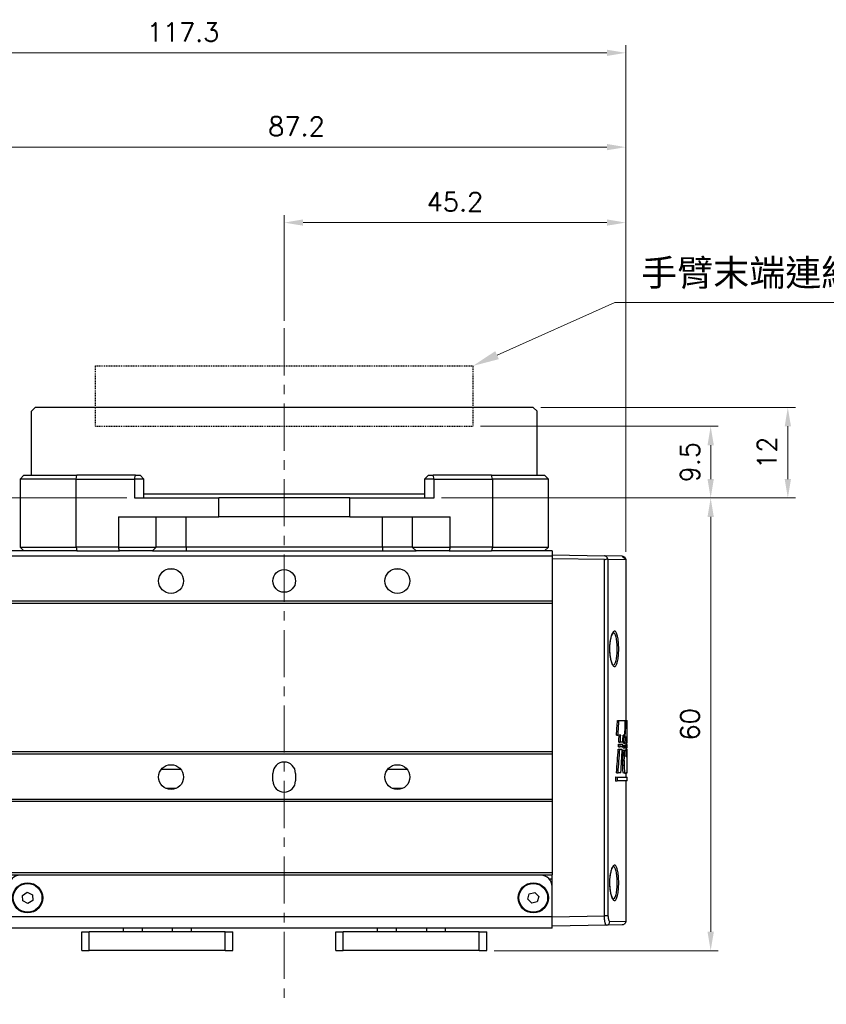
# Model space of a CAD drawing. Header units: inches. Extents: x 0 to 5655, y -2263 to 1330.
# Tile 54 of 231: x 4188 to 4294, y -2093 to -1963. Entities that reach past the tile are written whole.
import ezdxf

# ---------------------------------------------------------------- set-up
doc = ezdxf.new("R2010")
doc.units = ezdxf.units.IN
doc.header["$MEASUREMENT"] = 0
doc.linetypes.add('CENTER', pattern=[2, 1.25, -0.25, 0.25, -0.25])
doc.linetypes.add('HIDDEN', pattern=[0.375, 0.25, -0.125])
for name, color, linetype, lineweight in [('AM_5', 3, 'Continuous', 15), ('AM_7', 4, 'CENTER', 15), ('可見 (ISO)', 7, 'Continuous', 25), ('窄部可見 (ISO)', 7, 'Continuous', 25)]:
    doc.layers.add(name, color=color, linetype=linetype, lineweight=lineweight)
doc.styles.get("Standard").update_dxf_attribs({"font": 'arial.ttf'})
doc.styles.add('尺寸標註', font='romans.shx', dxfattribs={"bigfont": 'CHINESET.SHX'})
doc.dimstyles.new('CNS1$0', dxfattribs={"dimtxt": 2.5, "dimasz": 2.5, "dimexe": 1, "dimexo": 1, "dimgap": 1.5, "dimtad": 1, "dimtoh": 1, "dimdec": 1, "dimdsep": 46, "dimtxsty": '尺寸標註', "dimcen": 0, "dimclrd": 2, "dimclre": 2, "dimclrt": 1, "dimadec": 0, "dimazin": 2, "dimtp": 0.1, "dimtm": 0.1, "dimtfac": 0.71, "dimtdec": 1, "dimtmove": 0, "dimatfit": 0, "dimfxl": 0, "dimlwd": 13, "dimlwe": 13, "dimarcsym": 0})

# ---------------------------------------------------------------- blocks, each defined once
blk = doc.blocks.new('*D733')
at = {"layer": 'AM_5', "color": 2, "lineweight": 13}
for p, q in [((4222.62, -2002.75), (4222.62, -1988.75)), ((4267.87, -2033.39), (4267.87, -1988.75)), ((4225.12, -1989.75), (4265.37, -1989.75))]:
    blk.add_line(p, q, dxfattribs=at)
at = {"layer": 'AM_5', "color": 2}
for points in [[(4225.12, -1989.33), (4225.12, -1990.16), (4222.62, -1989.75)], [(4265.37, -1989.33), (4265.37, -1990.16), (4267.87, -1989.75)]]:
    blk.add_solid(points, dxfattribs=at)
at = {"layer": 'Defpoints', "color": 0}
for p in [(4267.87, -1989.75), (4222.62, -2003.75), (4267.87, -2034.39)]:
    blk.add_point(p, dxfattribs=at)
at = {"layer": 'AM_5', "color": 1, "insert": (4245.24, -1987), "char_height": 2.5, "attachment_point": 5, "style": '尺寸標註'}
blk.add_mtext('45.2', dxfattribs=at)
blk = doc.blocks.new('*D734')
at = {"layer": 'AM_5', "color": 2, "lineweight": 13}
for p, q in [((4180.62, -2033.21), (4180.62, -1978.75)), ((4267.87, -2033.39), (4267.87, -1978.75)), ((4183.12, -1979.75), (4265.37, -1979.75))]:
    blk.add_line(p, q, dxfattribs=at)
at = {"layer": 'AM_5', "color": 2}
for points in [[(4183.12, -1979.33), (4183.12, -1980.16), (4180.62, -1979.75)], [(4265.37, -1979.33), (4265.37, -1980.16), (4267.87, -1979.75)]]:
    blk.add_solid(points, dxfattribs=at)
at = {"layer": 'Defpoints', "color": 0}
for p in [(4267.87, -1979.75), (4180.62, -2034.21), (4267.87, -2034.39)]:
    blk.add_point(p, dxfattribs=at)
at = {"layer": 'AM_5', "color": 1, "insert": (4224.24, -1977), "char_height": 2.5, "attachment_point": 5, "style": '尺寸標註'}
blk.add_mtext('87.2', dxfattribs=at)
blk = doc.blocks.new('*D735')
at = {"layer": 'AM_5', "color": 2, "lineweight": 13}
for p, q in [((4150.55, -2036.1), (4150.55, -1966.25)), ((4267.87, -2033.39), (4267.87, -1966.25)), ((4265.37, -1967.25), (4153.05, -1967.25))]:
    blk.add_line(p, q, dxfattribs=at)
at = {"layer": 'AM_5', "color": 2}
for points in [[(4153.05, -1966.83), (4153.05, -1967.66), (4150.55, -1967.25)], [(4265.37, -1966.83), (4265.37, -1967.66), (4267.87, -1967.25)]]:
    blk.add_solid(points, dxfattribs=at)
at = {"layer": 'Defpoints', "color": 0}
for p in [(4150.55, -1967.25), (4267.87, -2034.39), (4150.55, -2037.1)]:
    blk.add_point(p, dxfattribs=at)
at = {"layer": 'AM_5', "color": 1, "insert": (4209.21, -1964.5), "char_height": 2.5, "attachment_point": 5, "style": '尺寸標註'}
blk.add_mtext('117.3', dxfattribs=at)
blk = doc.blocks.new('*D727')
at = {"layer": 'AM_5', "color": 2, "lineweight": 13}
for p, q in [((4243.47, -2026.25), (4280.12, -2026.25)), ((4279.12, -2083.75), (4279.12, -2028.75)), ((4250.45, -2086.25), (4280.12, -2086.25))]:
    blk.add_line(p, q, dxfattribs=at)
at = {"layer": 'AM_5', "color": 2}
for points in [[(4278.7, -2028.75), (4279.54, -2028.75), (4279.12, -2026.25)], [(4278.7, -2083.75), (4279.54, -2083.75), (4279.12, -2086.25)]]:
    blk.add_solid(points, dxfattribs=at)
at = {"layer": 'Defpoints', "color": 0}
for p in [(4242.47, -2026.25), (4279.12, -2026.25), (4249.45, -2086.25)]:
    blk.add_point(p, dxfattribs=at)
at = {"layer": 'AM_5', "color": 1, "insert": (4276.37, -2056.25), "char_height": 2.5, "attachment_point": 5, "rotation": 90, "style": '尺寸標註'}
blk.add_mtext('60', dxfattribs=at)
blk = doc.blocks.new('*D728')
at = {"layer": 'AM_5', "color": 2, "lineweight": 13}
for p, q in [((4201.77, -2026.25), (4137.45, -2026.25)), ((4138.45, -2028.75), (4138.45, -2042.3)), ((4144.44, -2044.8), (4137.45, -2044.8))]:
    blk.add_line(p, q, dxfattribs=at)
at = {"layer": 'AM_5', "color": 2}
for points in [[(4138.04, -2028.75), (4138.87, -2028.75), (4138.45, -2026.25)], [(4138.04, -2042.3), (4138.87, -2042.3), (4138.45, -2044.8)]]:
    blk.add_solid(points, dxfattribs=at)
at = {"layer": 'Defpoints', "color": 0}
for p in [(4202.77, -2026.25), (4138.45, -2044.8), (4145.44, -2044.8)]:
    blk.add_point(p, dxfattribs=at)
at = {"layer": 'AM_5', "color": 1, "insert": (4135.7, -2035.52), "char_height": 2.5, "attachment_point": 5, "rotation": 90, "style": '尺寸標註'}
blk.add_mtext('18.6', dxfattribs=at)
blk = doc.blocks.new('*D736')
at = {"layer": 'AM_5', "color": 2, "lineweight": 13}
for p, q in [((4248.62, -2016.75), (4280.12, -2016.75)), ((4279.12, -2023.75), (4279.12, -2019.25)), ((4243.47, -2026.25), (4280.12, -2026.25))]:
    blk.add_line(p, q, dxfattribs=at)
at = {"layer": 'AM_5', "color": 2}
for points in [[(4278.7, -2019.25), (4279.54, -2019.25), (4279.12, -2016.75)], [(4278.7, -2023.75), (4279.54, -2023.75), (4279.12, -2026.25)]]:
    blk.add_solid(points, dxfattribs=at)
at = {"layer": 'Defpoints', "color": 0}
for p in [(4247.62, -2016.75), (4279.12, -2016.75), (4242.47, -2026.25)]:
    blk.add_point(p, dxfattribs=at)
at = {"layer": 'AM_5', "color": 1, "insert": (4276.37, -2021.5), "char_height": 2.5, "attachment_point": 5, "rotation": 90, "style": '尺寸標註'}
blk.add_mtext('9.5', dxfattribs=at)
blk = doc.blocks.new('*D737')
at = {"layer": 'AM_5', "color": 2, "lineweight": 13}
for p, q in [((4256.62, -2014.25), (4290.34, -2014.25)), ((4289.34, -2023.75), (4289.34, -2016.75)), ((4243.47, -2026.25), (4290.34, -2026.25))]:
    blk.add_line(p, q, dxfattribs=at)
at = {"layer": 'AM_5', "color": 2}
for points in [[(4288.93, -2016.75), (4289.76, -2016.75), (4289.34, -2014.25)], [(4288.93, -2023.75), (4289.76, -2023.75), (4289.34, -2026.25)]]:
    blk.add_solid(points, dxfattribs=at)
at = {"layer": 'Defpoints', "color": 0}
for p in [(4255.62, -2014.25), (4289.34, -2014.25), (4242.47, -2026.25)]:
    blk.add_point(p, dxfattribs=at)
at = {"layer": 'AM_5', "color": 1, "insert": (4286.59, -2020.25), "char_height": 2.5, "attachment_point": 5, "rotation": 90, "style": '尺寸標註'}
blk.add_mtext('12', dxfattribs=at)
blk = doc.blocks.new('*S647')
at = {"layer": 'AM_5', "color": 7}
for p, q in [((10219.88, -1857.09), (10204.29, -1864.07)), ((10259.51, -1857.09), (10219.88, -1857.09))]:
    blk.add_line(p, q, dxfattribs=at)
at = {"layer": 'AM_5', "color": 7, "linetype": 'Continuous'}
blk.add_trace([(10204.05, -1863.54), (10204.53, -1864.6), (10201.09, -1865.5)], dxfattribs=at)
at = {"layer": 'AM_5', "color": 2, "insert": (10223.38, -1855.34), "char_height": 3.5, "attachment_point": 7}
blk.add_mtext('{\\fPMingLiU|b0|i0|c136|p18;手臂末端連結處}', dxfattribs=at)

msp = doc.modelspace()

# ---------------------------------------------------------------- linework, layer by layer
at = {"color": 7, "linetype": 'HIDDEN', "ltscale": 0.5}
for p, q in [((4197.621, -2016.746), (4197.621, -2008.746)), ((4197.621, -2008.746), (4247.621, -2008.746)), ((4247.621, -2008.746), (4247.621, -2016.746)), ((4197.621, -2016.746), (4247.621, -2016.746))]:
    msp.add_line(p, q, dxfattribs=at)
at = {"layer": 'AM_7', "ltscale": 5}
msp.add_line((4222.621, -2003.746), (4222.621, -2093.356), dxfattribs=at)
at = {"layer": '可見 (ISO)'}
for p, q in [((4189.621, -2014.246), (4189.121, -2014.746)), ((4189.121, -2023.246), (4189.121, -2014.746)), ((4255.621, -2014.246), (4189.621, -2014.246)), ((4255.621, -2014.246), (4256.121, -2014.746)), ((4256.121, -2023.246), (4256.121, -2014.746)), ((4187.621, -2023.746), (4188.121, -2023.246)), ((4195.033, -2023.746), (4187.621, -2023.746)), ((4187.621, -2023.746), (4187.621, -2032.746)), ((4188.121, -2023.246), (4195.162, -2023.246)), ((4195.033, -2023.746), (4202.769, -2023.746)), ((4202.899, -2023.246), (4195.162, -2023.246)), ((4204.028, -2023.746), (4202.769, -2023.746)), ((4202.899, -2023.246), (4203.528, -2023.246)), ((4203.528, -2023.246), (4204.028, -2023.746)), ((4204.028, -2026.246), (4204.028, -2023.746)), ((4241.714, -2023.246), (4241.214, -2023.746)), ((4242.473, -2023.746), (4241.214, -2023.746)), ((4241.214, -2023.746), (4241.214, -2026.246)), ((4241.714, -2023.246), (4242.344, -2023.246)), ((4250.08, -2023.246), (4242.344, -2023.246)), ((4242.473, -2023.746), (4250.209, -2023.746)), ((4250.08, -2023.246), (4257.121, -2023.246)), ((4257.621, -2023.746), (4250.209, -2023.746)), ((4257.621, -2023.746), (4257.121, -2023.246)), ((4257.621, -2032.746), (4257.621, -2023.746)), ((4202.769, -2026.246), (4213.951, -2026.246)), ((4241.214, -2025.746), (4204.028, -2025.746)), ((4231.292, -2026.246), (4213.951, -2026.246)), ((4231.292, -2026.246), (4242.473, -2026.246)), ((4200.657, -2028.746), (4213.951, -2028.746)), ((4231.292, -2028.746), (4213.951, -2028.746)), ((4231.292, -2028.746), (4244.585, -2028.746)), ((4187.621, -2032.746), (4195.033, -2032.746)), ((4187.621, -2032.746), (4188.121, -2033.246)), ((4200.657, -2032.746), (4195.033, -2032.746)), ((4200.657, -2032.746), (4205.657, -2032.746)), ((4209.621, -2032.746), (4205.657, -2032.746)), ((4235.621, -2032.746), (4209.621, -2032.746)), ((4239.585, -2032.746), (4235.621, -2032.746)), ((4239.585, -2032.746), (4244.585, -2032.746)), ((4250.209, -2032.746), (4244.585, -2032.746)), ((4250.209, -2032.746), (4257.621, -2032.746)), ((4257.621, -2032.746), (4257.121, -2033.246)), ((4188.121, -2033.246), (4186.121, -2033.246)), ((4258.121, -2033.943), (4186.121, -2033.943)), ((4195.162, -2033.246), (4188.121, -2033.246)), ((4195.162, -2033.246), (4200.787, -2033.246)), ((4205.161, -2033.246), (4200.787, -2033.246)), ((4205.161, -2033.246), (4209.621, -2033.246)), ((4209.621, -2033.246), (4235.621, -2033.246)), ((4235.621, -2033.246), (4240.081, -2033.246)), ((4244.456, -2033.246), (4240.081, -2033.246)), ((4244.456, -2033.246), (4250.08, -2033.246)), ((4257.121, -2033.246), (4250.08, -2033.246)), ((4258.121, -2033.246), (4257.121, -2033.246)), ((4258.121, -2033.246), (4258.121, -2033.943)), ((4258.121, -2033.796), (4265.051, -2033.917)), ((4258.121, -2033.943), (4258.121, -2039.943)), ((4265.051, -2034.417), (4258.121, -2034.296)), ((4267.38, -2033.958), (4265.051, -2033.917)), ((4267.871, -2034.458), (4267.871, -2055.74)), ((4258.121, -2039.943), (4186.121, -2039.943)), ((4258.121, -2040.243), (4186.121, -2040.243)), ((4258.121, -2039.943), (4258.121, -2040.243)), ((4258.121, -2040.243), (4258.121, -2059.896)), ((4266.777, -2055.72), (4266.983, -2055.724)), ((4266.983, -2055.724), (4267.819, -2055.739)), ((4267.819, -2055.739), (4267.953, -2055.741)), ((4267.953, -2055.741), (4268.069, -2055.743)), ((4268.071, -2058.576), (4268.071, -2055.871)), ((4266.63, -2057.682), (4266.837, -2057.678)), ((4267.205, -2057.672), (4266.837, -2057.678)), ((4267.75, -2057.662), (4267.517, -2057.666)), ((4267.78, -2056.847), (4267.834, -2056.847)), ((4268.041, -2057.877), (4267.967, -2057.878)), ((4266.894, -2059.242), (4267.099, -2059.238)), ((4266.918, -2058.88), (4267.123, -2058.883)), ((4266.939, -2058.613), (4267.144, -2058.609)), ((4267.432, -2059.232), (4267.099, -2059.238)), ((4267.123, -2058.883), (4267.45, -2058.889)), ((4267.469, -2058.604), (4267.144, -2058.609)), ((4267.559, -2059.022), (4267.76, -2059.026)), ((4267.567, -2058.733), (4267.769, -2058.73)), ((4267.76, -2059.026), (4267.941, -2059.029)), ((4267.948, -2058.727), (4267.769, -2058.73)), ((4267.871, -2058.728), (4267.871, -2059.028)), ((4267.871, -2058.896), (4268.058, -2058.9)), ((4267.941, -2059.029), (4268.027, -2059.031)), ((4267.948, -2058.727), (4268.03, -2058.725)), ((4268.027, -2059.031), (4268.071, -2059.031)), ((4268.071, -2058.725), (4268.03, -2058.725)), ((4258.121, -2059.896), (4186.121, -2059.896)), ((4258.121, -2060.196), (4186.121, -2060.196)), ((4258.121, -2059.896), (4258.121, -2060.196)), ((4258.121, -2060.196), (4258.121, -2066.196)), ((4266.87, -2059.528), (4267.075, -2059.532)), ((4267.075, -2059.532), (4267.413, -2059.538)), ((4267.533, -2059.671), (4267.735, -2059.675)), ((4267.545, -2059.362), (4267.747, -2059.358)), ((4267.735, -2059.675), (4267.925, -2059.678)), ((4267.933, -2059.355), (4267.747, -2059.358)), ((4267.871, -2059.356), (4267.871, -2059.677)), ((4267.871, -2059.546), (4268.054, -2059.549)), ((4267.902, -2060.518), (4268.002, -2060.52)), ((4267.925, -2059.678), (4268.016, -2059.68)), ((4267.933, -2059.355), (4268.022, -2059.353)), ((4268.016, -2059.68), (4268.07, -2059.681)), ((4268.071, -2059.352), (4268.022, -2059.353)), ((4267.468, -2061.662), (4267.67, -2061.663)), ((4267.478, -2061.03), (4267.68, -2061.031)), ((4221.121, -2063.746), (4221.121, -2062.746)), ((4224.121, -2062.746), (4224.121, -2063.746)), ((4266.641, -2062.687), (4266.848, -2062.683)), ((4267.229, -2062.676), (4266.848, -2062.683)), ((4267.785, -2062.718), (4267.583, -2062.721)), ((4268.016, -2062.714), (4267.785, -2062.718)), ((4267.871, -2062.716), (4267.871, -2063.252)), ((4268.025, -2062.663), (4268.07, -2062.662)), ((4266.534, -2063.229), (4266.741, -2063.233)), ((4266.534, -2063.76), (4266.534, -2063.229)), ((4266.534, -2063.76), (4266.741, -2063.757)), ((4266.741, -2063.233), (4266.741, -2063.757)), ((4266.741, -2063.233), (4268.071, -2063.256)), ((4268.071, -2063.734), (4266.741, -2063.757)), ((4267.871, -2063.737), (4267.871, -2082.335)), ((4268.071, -2063.734), (4268.071, -2063.256)), ((4258.121, -2066.196), (4186.121, -2066.196)), ((4258.121, -2066.496), (4186.121, -2066.496)), ((4258.121, -2066.196), (4258.121, -2066.496)), ((4258.121, -2066.496), (4258.121, -2075.946)), ((4258.121, -2075.946), (4186.121, -2075.946)), ((4187.621, -2076.246), (4186.121, -2076.246)), ((4256.621, -2076.246), (4187.621, -2076.246)), ((4258.121, -2076.246), (4256.621, -2076.246)), ((4258.121, -2075.946), (4258.121, -2076.196)), ((4258.121, -2077.746), (4258.121, -2076.196)), ((4257.739, -2076.746), (4258.121, -2076.746)), ((4187.948, -2078.914), (4188.573, -2078.497)), ((4188.573, -2078.497), (4189.246, -2078.83)), ((4189.246, -2078.83), (4189.294, -2079.579)), ((4254.895, -2079.435), (4255.094, -2078.712)), ((4255.094, -2078.712), (4255.821, -2078.523)), ((4255.821, -2078.523), (4256.348, -2079.057)), ((4258.121, -2081.746), (4258.121, -2077.746)), ((4187.997, -2079.663), (4187.948, -2078.914)), ((4188.67, -2079.995), (4187.997, -2079.663)), ((4189.294, -2079.579), (4188.67, -2079.995)), ((4255.422, -2079.97), (4254.895, -2079.435)), ((4256.148, -2079.781), (4255.422, -2079.97)), ((4256.348, -2079.057), (4256.148, -2079.781)), ((4258.121, -2083.246), (4258.121, -2081.746)), ((4258.121, -2083.246), (4186.121, -2083.246)), ((4195.792, -2083.746), (4196.792, -2083.746)), ((4195.792, -2086.246), (4195.792, -2083.746)), ((4214.792, -2083.746), (4196.792, -2083.746)), ((4201.292, -2083.246), (4201.292, -2083.746)), ((4210.292, -2083.246), (4210.292, -2083.746)), ((4214.792, -2083.746), (4215.792, -2083.746)), ((4215.792, -2086.246), (4215.792, -2083.746)), ((4229.45, -2083.746), (4230.45, -2083.746)), ((4229.45, -2086.246), (4229.45, -2083.746)), ((4248.45, -2083.746), (4230.45, -2083.746)), ((4234.95, -2083.246), (4234.95, -2083.746)), ((4243.95, -2083.246), (4243.95, -2083.746)), ((4248.45, -2083.746), (4249.45, -2083.746)), ((4249.45, -2086.246), (4249.45, -2083.746)), ((4265.296, -2082.871), (4258.121, -2082.996)), ((4267.38, -2082.835), (4265.296, -2082.871)), ((4195.792, -2086.246), (4196.792, -2086.246)), ((4214.792, -2086.246), (4196.792, -2086.246)), ((4214.792, -2086.246), (4215.792, -2086.246)), ((4229.45, -2086.246), (4230.45, -2086.246)), ((4248.45, -2086.246), (4230.45, -2086.246)), ((4248.45, -2086.246), (4249.45, -2086.246))]:
    msp.add_line(p, q, dxfattribs=at)
for centre, radius in [((4207.621, -2037.246), 1.65), ((4222.621, -2037.246), 1.5), ((4237.621, -2037.246), 1.65), ((4207.621, -2063.246), 1.65), ((4237.621, -2063.246), 1.65), ((4188.621, -2079.246), 2), ((4188.621, -2079.246), 1.9), ((4255.621, -2079.246), 2), ((4255.621, -2079.246), 1.9)]:
    msp.add_circle(centre, radius, dxfattribs=at)
for centre, start, end in [((4222.621, -2062.746), 0, 180), ((4222.621, -2063.746), 180, 0), ((4187.621, -2077.746), 90, 180), ((4256.621, -2077.746), 0, 90)]:
    msp.add_arc(centre, 1.5, start, end, dxfattribs=at)
for centre, major_axis, ratio, start_param, end_param in [((4265.043, -2033.917), (-0.358, 0.361), 0.9656926, 2.3605575, 3.2375745), ((3824.92, -2024.345), (442.267, -25.021), 0.9510687, 6.2634028, 6.2680707), ((3822.859, -2024.329), (444.525, -25.149), 0.9510687, 6.2637772, 6.2684042), ((3790.963, -2043.615), (476.418, 26.953), 0.9510687, 6.1928181, 6.1970573), ((3810.435, -2028.791), (456.738, -26.032), 0.9518055, 6.2744642, 6.2766229), ((3808.366, -2028.779), (459.004, -26.161), 0.9518055, 6.2747846, 6.2769326), ((3791.062, -2038.492), (476.301, 27.147), 0.9518055, 6.1790756, 6.1811424), ((3790.626, -2040.023), (476.542, -27.161), 0.9518055, 0.0186207, 0.020975), ((3788.646, -2040.02), (478.719, -27.285), 0.9518055, 0.0188107, 0.0229392), ((3779.864, -2050.914), (487.491, 27.785), 0.9518055, 6.2065655, 6.2083915), ((3780.289, -2050.085), (487.066, -27.761), 0.9518055, 0.0412046, 0.0430319), ((4222.122, -2027.731), (-0.938, 140.961), 0.3244854, 4.484781, 4.4874136), ((4222.117, -2027.728), (-0.943, 141.584), 0.3245, 4.4857916, 4.4883602), ((4222.123, -2038.262), (0.943, 141.576), 0.3244831, 4.5658816, 4.5683318), ((4222.118, -2040.002), (-0.939, 140.967), 0.3244987, 4.5724618, 4.574891), ((4222.121, -2040.004), (-0.942, 141.578), 0.3244881, 4.573096, 4.5754644), ((4222.113, -2050.965), (0.942, 141.591), 0.3245164, 4.6552613, 4.6575663), ((4222.12, -2050.211), (-0.942, 141.579), 0.3244903, 4.6456139, 4.6478982), ((4222.122, -2057.439), (-0.855, -223.216), 0.2058141, 1.5644519, 1.5650404), ((3778.368, -2061.194), (488.984, 27.87), 0.9518055, 6.2286717, 6.2289895), ((4222.124, -2061.174), (0.942, 141.574), 0.3244783, 4.7274186, 4.7296872), ((4222.121, -2027.392), (0.935, -142.232), 0.3215892, 1.3179116, 1.3407685), ((4222.121, -2027.392), (0.94, -142.854), 0.3215892, 1.3190524, 1.3417522), ((3795.359, -2038.572), (472.004, 26.902), 0.9518055, 6.1697903, 6.1767727), ((3793.746, -2040.215), (473.425, -26.983), 0.9518055, 0.0136838, 0.0166971), ((3791.757, -2040.212), (475.611, -27.108), 0.9518055, 0.0138869, 0.0168805), ((3788.691, -2051.001), (478.688, 27.062), 0.9509983, 6.2029368, 6.2047793), ((3789.21, -2050.179), (478.17, -27.033), 0.9509983, 0.0366747, 0.0385195), ((3778.088, -2060.871), (489.264, -27.886), 0.9518055, 0.0623615, 0.0626432), ((3778.085, -2061.107), (489.267, 27.886), 0.9518055, 6.2221779, 6.2264321), ((3778.088, -2060.871), (489.264, -27.886), 0.9518055, 0.055971, 0.0595571)]:
    msp.add_ellipse(centre, major_axis=major_axis, ratio=ratio, start_param=start_param, end_param=end_param, dxfattribs=at)
for points, knots in [([(4265.432, -2034.244), (4265.43, -2034.205), (4265.422, -2034.166), (4265.391, -2034.091), (4265.368, -2034.055), (4265.307, -2033.996), (4265.272, -2033.972), (4265.204, -2033.942), (4265.174, -2033.933), (4265.113, -2033.921), (4265.082, -2033.918), (4265.051, -2033.917)], [0.000000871, 0.000000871, 0.000000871, 0.000000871, 0.016429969, 0.016429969, 0.032973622, 0.032973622, 0.047332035, 0.047332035, 0.056980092, 0.056980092, 0.066353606, 0.066353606, 0.066353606, 0.066353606]), ([(4265.517, -2034.417), (4265.514, -2034.408), (4265.511, -2034.399), (4265.5, -2034.37), (4265.491, -2034.349), (4265.468, -2034.3), (4265.451, -2034.272), (4265.432, -2034.244)], [-0.024768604, -0.024768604, -0.024768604, -0.024768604, -0.020914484, -0.020914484, -0.012290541, -0.012290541, -0.000000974, -0.000000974, -0.000000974, -0.000000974]), ([(4267.38, -2033.958), (4267.38, -2033.958), (4267.38, -2033.958), (4267.38, -2033.958), (4267.38, -2033.958), (4267.382, -2033.958), (4267.383, -2033.958), (4267.388, -2033.958), (4267.391, -2033.958), (4267.427, -2033.96), (4267.46, -2033.965), (4267.545, -2033.986), (4267.597, -2034.008), (4267.671, -2034.056), (4267.698, -2034.078), (4267.724, -2034.103), (4267.726, -2034.105), (4267.733, -2034.112), (4267.738, -2034.118), (4267.759, -2034.141), (4267.773, -2034.16), (4267.817, -2034.225), (4267.84, -2034.276), (4267.863, -2034.36), (4267.868, -2034.392), (4267.871, -2034.435), (4267.871, -2034.447), (4267.871, -2034.458)], [0, 0, 0, 0, 0.000013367, 0.000013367, 0.000049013, 0.000049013, 0.000429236, 0.000429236, 0.001443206, 0.001443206, 0.011324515, 0.011324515, 0.027757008, 0.027757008, 0.037870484, 0.037870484, 0.038648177, 0.038648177, 0.040981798, 0.040981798, 0.047997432, 0.047997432, 0.064488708, 0.064488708, 0.074099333, 0.074099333, 0.077455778, 0.077455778, 0.077455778, 0.077455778]), ([(4267.38, -2033.958), (4267.38, -2033.958), (4267.38, -2033.958), (4267.38, -2033.958), (4267.38, -2033.958), (4267.38, -2033.958), (4267.871, -2034.224), (4267.871, -2034.458)], [0, 0, 0, 0, 0.000038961, 0.000038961, 0.000058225, 0.000058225, 0.070149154, 0.070149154, 0.070149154, 0.070149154]), ([(4266.207, -2044.1), (4266.207, -2044.1), (4266.201, -2044.102), (4266.165, -2044.132), (4266.116, -2044.189), (4266.026, -2044.358), (4265.981, -2044.466), (4265.893, -2044.742), (4265.849, -2044.921), (4265.778, -2045.32), (4265.751, -2045.548), (4265.728, -2045.892), (4265.723, -2046.005), (4265.721, -2046.147), (4265.72, -2046.176), (4265.72, -2046.226), (4265.72, -2046.248), (4265.72, -2046.334), (4265.721, -2046.399), (4265.729, -2046.658), (4265.743, -2046.851), (4265.789, -2047.249), (4265.825, -2047.454), (4265.91, -2047.813), (4265.96, -2047.971), (4266.064, -2048.217), (4266.12, -2048.307), (4266.188, -2048.383), (4266.207, -2048.392), (4266.207, -2048.392)], [0.02071691, 0.02071691, 0.02071691, 0.02071691, 0.04865973, 0.04865973, 0.11379486, 0.11379486, 0.17311226, 0.17311226, 0.24223847, 0.24223847, 0.31402637, 0.31402637, 0.34809234, 0.34809234, 0.35671184, 0.35671184, 0.3631759, 0.3631759, 0.38258529, 0.38258529, 0.44129301, 0.44129301, 0.51112206, 0.51112206, 0.58201486, 0.58201486, 0.65302753, 0.65302753, 0.69948764, 0.69948764, 0.69948764, 0.69948764]), ([(4267.953, -2055.741), (4267.943, -2055.759), (4267.932, -2055.797), (4267.904, -2055.939), (4267.887, -2056.067), (4267.859, -2056.362), (4267.847, -2056.549), (4267.837, -2056.785), (4267.836, -2056.816), (4267.834, -2056.847)], [-0.23106599, -0.23106599, -0.23106599, -0.23106599, -0.18838939, -0.18838939, -0.12556623, -0.12556623, -0.06278311, -0.06278311, -0.05341102, -0.05341102, -0.05341102, -0.05341102]), ([(4268.071, -2055.871), (4268.071, -2055.849), (4268.071, -2055.83), (4268.071, -2055.771), (4268.07, -2055.748), (4268.069, -2055.743)], [-0.188092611, -0.188092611, -0.188092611, -0.188092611, -0.175841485, -0.175841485, -0.144864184, -0.144864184, -0.144864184, -0.144864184]), ([(4267.583, -2062.721), (4267.57, -2062.722), (4267.555, -2062.698), (4267.527, -2062.602), (4267.514, -2062.53), (4267.492, -2062.362), (4267.483, -2062.256), (4267.47, -2062.024), (4267.467, -2061.898), (4267.467, -2061.741), (4267.467, -2061.702), (4267.468, -2061.662)], [0.14212466, 0.14212466, 0.14212466, 0.14212466, 0.17790404, 0.17790404, 0.21368343, 0.21368343, 0.24922509, 0.24922509, 0.28476675, 0.28476675, 0.29631854, 0.29631854, 0.29631854, 0.29631854]), ([(4267.67, -2061.663), (4267.67, -2061.702), (4267.669, -2061.741), (4267.669, -2061.78), (4267.669, -2061.898), (4267.672, -2062.023), (4267.685, -2062.255), (4267.694, -2062.36), (4267.716, -2062.527), (4267.729, -2062.599), (4267.757, -2062.695), (4267.771, -2062.718), (4267.785, -2062.718), (4267.785, -2062.718), (4267.785, -2062.718)], [-0.01151971, -0.01151971, -0.01151971, -0.01151971, 0, 0, 0, 0.03540881, 0.03540881, 0.07081762, 0.07081762, 0.10646092, 0.10646092, 0.14210421, 0.14210421, 0.14264012, 0.14264012, 0.14264012, 0.14264012]), ([(4268.016, -2062.714), (4268.021, -2062.692), (4268.026, -2062.661), (4268.039, -2062.533), (4268.045, -2062.405), (4268.054, -2062.11), (4268.057, -2061.923), (4268.06, -2061.701), (4268.06, -2061.683), (4268.06, -2061.665)], [-0.72078784, -0.72078784, -0.72078784, -0.72078784, -0.68921617, -0.68921617, -0.62655866, -0.62655866, -0.56399503, -0.56399503, -0.55866178, -0.55866178, -0.55866178, -0.55866178]), ([(4266.207, -2075.1), (4266.207, -2075.1), (4266.201, -2075.102), (4266.165, -2075.132), (4266.116, -2075.189), (4266.026, -2075.358), (4265.981, -2075.466), (4265.893, -2075.742), (4265.849, -2075.921), (4265.778, -2076.32), (4265.751, -2076.548), (4265.728, -2076.892), (4265.723, -2077.005), (4265.721, -2077.147), (4265.72, -2077.176), (4265.72, -2077.226), (4265.72, -2077.248), (4265.72, -2077.334), (4265.721, -2077.399), (4265.729, -2077.658), (4265.743, -2077.851), (4265.789, -2078.249), (4265.825, -2078.454), (4265.91, -2078.813), (4265.96, -2078.971), (4266.064, -2079.217), (4266.12, -2079.307), (4266.188, -2079.383), (4266.207, -2079.392), (4266.207, -2079.392)], [0.02071691, 0.02071691, 0.02071691, 0.02071691, 0.04865973, 0.04865973, 0.11379486, 0.11379486, 0.17311226, 0.17311226, 0.24223847, 0.24223847, 0.31402637, 0.31402637, 0.34809234, 0.34809234, 0.35671184, 0.35671184, 0.3631759, 0.3631759, 0.38258529, 0.38258529, 0.44129301, 0.44129301, 0.51112206, 0.51112206, 0.58201486, 0.58201486, 0.65302753, 0.65302753, 0.69948764, 0.69948764, 0.69948764, 0.69948764]), ([(4267.871, -2082.335), (4267.871, -2082.389), (4267.862, -2082.443), (4267.833, -2082.529), (4267.818, -2082.563), (4267.77, -2082.642), (4267.733, -2082.684), (4267.665, -2082.74), (4267.638, -2082.759), (4267.56, -2082.801), (4267.507, -2082.819), (4267.429, -2082.832), (4267.404, -2082.834), (4267.38, -2082.835)], [0, 0, 0, 0, 0.016139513, 0.016139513, 0.027264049, 0.027264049, 0.043672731, 0.043672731, 0.053661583, 0.053661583, 0.070096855, 0.070096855, 0.077400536, 0.077400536, 0.077400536, 0.077400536])]:
    msp.add_open_spline(points, degree=3, knots=knots, dxfattribs=at)
for points, weights in [([(4207.218, -2035.646), (4207.621, -2035.646), (4208.024, -2035.646)], [2.85453941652, 2.94374377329, 2.85453941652]), ([(4237.218, -2035.646), (4237.621, -2035.646), (4238.024, -2035.646)], [2.85453941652, 2.94374377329, 2.85453941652]), ([(4208.934, -2062.246), (4207.621, -2062.246), (4206.309, -2062.246)], [2.88408998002, 4.75874846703, 2.88408998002]), ([(4238.934, -2062.246), (4237.621, -2062.246), (4236.309, -2062.246)], [2.88408998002, 4.75874846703, 2.88408998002]), ([(4208.309, -2064.746), (4207.621, -2064.746), (4206.934, -2064.746)], [1.79251403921, 1.97176544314, 1.79251403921]), ([(4238.309, -2064.746), (4237.621, -2064.746), (4236.934, -2064.746)], [1.79251403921, 1.97176544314, 1.79251403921])]:
    msp.add_rational_spline(points, weights, degree=2, dxfattribs=at)
for points in [[(4267.468, -2061.662), (4267.47, -2061.453), (4267.473, -2061.242), (4267.478, -2061.03)], [(4267.68, -2061.031), (4267.675, -2061.243), (4267.672, -2061.454), (4267.67, -2061.663)]]:
    msp.add_open_spline(points, degree=3, dxfattribs=at)
at = {"layer": '窄部可見 (ISO)'}
for p, q in [((4195.033, -2023.746), (4195.162, -2023.246)), ((4195.033, -2032.746), (4195.033, -2023.746)), ((4202.769, -2023.746), (4202.899, -2023.246)), ((4202.769, -2023.746), (4202.769, -2026.246)), ((4242.473, -2023.746), (4242.344, -2023.246)), ((4242.473, -2026.246), (4242.473, -2023.746)), ((4250.209, -2023.746), (4250.08, -2023.246)), ((4250.209, -2023.746), (4250.209, -2032.746)), ((4213.951, -2028.746), (4213.951, -2026.246)), ((4231.292, -2028.746), (4231.292, -2026.246)), ((4200.657, -2028.746), (4200.657, -2032.746)), ((4205.657, -2032.746), (4205.657, -2028.746)), ((4209.621, -2032.746), (4209.621, -2028.746)), ((4235.621, -2032.746), (4235.621, -2028.746)), ((4239.585, -2028.746), (4239.585, -2032.746)), ((4244.585, -2032.746), (4244.585, -2028.746)), ((4195.033, -2032.746), (4195.162, -2033.246)), ((4200.787, -2033.246), (4200.657, -2032.746)), ((4205.657, -2032.746), (4205.161, -2033.246)), ((4209.621, -2032.746), (4209.621, -2033.246)), ((4235.621, -2032.746), (4235.621, -2033.246)), ((4239.585, -2032.746), (4240.081, -2033.246)), ((4244.585, -2032.746), (4244.456, -2033.246)), ((4250.209, -2032.746), (4250.08, -2033.246)), ((4265.051, -2081.625), (4265.051, -2034.417)), ((4267.871, -2034.458), (4265.517, -2034.417)), ((4265.517, -2034.417), (4265.517, -2081.625)), ((4258.121, -2081.746), (4186.121, -2081.746)), ((4258.121, -2081.746), (4265.051, -2081.625)), ((4265.517, -2081.625), (4265.051, -2081.625)), ((4265.764, -2082.371), (4267.871, -2082.335)), ((4196.792, -2086.246), (4196.792, -2083.746)), ((4203.792, -2083.246), (4203.792, -2083.746)), ((4207.792, -2083.246), (4207.792, -2083.746)), ((4214.792, -2086.246), (4214.792, -2083.746)), ((4230.45, -2086.246), (4230.45, -2083.746)), ((4237.45, -2083.246), (4237.45, -2083.746)), ((4241.45, -2083.246), (4241.45, -2083.746)), ((4248.45, -2086.246), (4248.45, -2083.746))]:
    msp.add_line(p, q, dxfattribs=at)
msp.add_ellipse((4265.287, -2082.371), major_axis=(0.009, -0.5), ratio=0.9539264, start_param=0, end_param=1.554147, dxfattribs=at)
for points, knots in [([(4265.714, -2046.474), (4265.709, -2046.317), (4265.709, -2046.158), (4265.72, -2045.848), (4265.73, -2045.696), (4265.759, -2045.398), (4265.779, -2045.253), (4265.825, -2044.984), (4265.852, -2044.856), (4265.913, -2044.62), (4265.946, -2044.514), (4266.016, -2044.324), (4266.054, -2044.239), (4266.131, -2044.099), (4266.17, -2044.043), (4266.251, -2043.956), (4266.292, -2043.927), (4266.411, -2043.883), (4266.49, -2043.912), (4266.632, -2044.084), (4266.697, -2044.228), (4266.778, -2044.516), (4266.803, -2044.626), (4266.846, -2044.863), (4266.864, -2044.991), (4266.912, -2045.4), (4266.931, -2045.71), (4266.944, -2046.33), (4266.937, -2046.649), (4266.908, -2047.094), (4266.895, -2047.239), (4266.863, -2047.512), (4266.844, -2047.639), (4266.801, -2047.875), (4266.776, -2047.985), (4266.721, -2048.176), (4266.692, -2048.259), (4266.596, -2048.47), (4266.523, -2048.555), (4266.407, -2048.595), (4266.368, -2048.594), (4266.288, -2048.563), (4266.247, -2048.533), (4266.167, -2048.445), (4266.128, -2048.388), (4266.051, -2048.246), (4266.013, -2048.161), (4265.943, -2047.97), (4265.91, -2047.863), (4265.85, -2047.627), (4265.823, -2047.498), (4265.754, -2047.093), (4265.724, -2046.789), (4265.714, -2046.474)], [0, 0, 0, 0, 0.000472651, 0.000472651, 0.000945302, 0.000945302, 0.001417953, 0.001417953, 0.001890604, 0.001890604, 0.002363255, 0.002363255, 0.002835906, 0.002835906, 0.003308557, 0.003308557, 0.003781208, 0.003781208, 0.00472651, 0.00472651, 0.005671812, 0.005671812, 0.006144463, 0.006144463, 0.006617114, 0.006617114, 0.007562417, 0.007562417, 0.008507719, 0.008507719, 0.00898037, 0.00898037, 0.009453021, 0.009453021, 0.009925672, 0.009925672, 0.010398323, 0.010398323, 0.011343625, 0.011343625, 0.011816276, 0.011816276, 0.012288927, 0.012288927, 0.012761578, 0.012761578, 0.013234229, 0.013234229, 0.01370688, 0.01370688, 0.014179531, 0.014179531, 0.015124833, 0.015124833, 0.015124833, 0.015124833]), ([(4266.205, -2048.391), (4266.222, -2048.391), (4266.239, -2048.388), (4266.255, -2048.383), (4266.332, -2048.359), (4266.404, -2048.281), (4266.468, -2048.152), (4266.5, -2048.088), (4266.53, -2048.012), (4266.557, -2047.925), (4266.584, -2047.838), (4266.609, -2047.738), (4266.63, -2047.63), (4266.652, -2047.522), (4266.671, -2047.405), (4266.687, -2047.28), (4266.703, -2047.155), (4266.716, -2047.023), (4266.725, -2046.887), (4266.744, -2046.615), (4266.751, -2046.323), (4266.745, -2046.039), (4266.739, -2045.755), (4266.719, -2045.472), (4266.688, -2045.222), (4266.672, -2045.097), (4266.654, -2044.98), (4266.632, -2044.872), (4266.611, -2044.763), (4266.586, -2044.663), (4266.559, -2044.575), (4266.505, -2044.4), (4266.441, -2044.267), (4266.37, -2044.189), (4266.318, -2044.132), (4266.262, -2044.103), (4266.205, -2044.101)], [0.0032635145, 0.0032635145, 0.0032635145, 0.0032635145, 0.0034498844, 0.0034498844, 0.0034498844, 0.0043123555, 0.0043123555, 0.0043123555, 0.0047435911, 0.0047435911, 0.0047435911, 0.0051748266, 0.0051748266, 0.0051748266, 0.0056060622, 0.0056060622, 0.0056060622, 0.0060372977, 0.0060372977, 0.0060372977, 0.0068997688, 0.0068997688, 0.0068997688, 0.0077622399, 0.0077622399, 0.0077622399, 0.0081934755, 0.0081934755, 0.0081934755, 0.008624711, 0.008624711, 0.008624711, 0.0094871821, 0.0094871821, 0.0094871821, 0.0101185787, 0.0101185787, 0.0101185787, 0.0101185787]), ([(4265.714, -2077.474), (4265.709, -2077.317), (4265.709, -2077.158), (4265.72, -2076.848), (4265.73, -2076.696), (4265.759, -2076.398), (4265.779, -2076.253), (4265.825, -2075.984), (4265.852, -2075.856), (4265.913, -2075.62), (4265.946, -2075.514), (4266.016, -2075.324), (4266.054, -2075.239), (4266.131, -2075.099), (4266.17, -2075.043), (4266.251, -2074.956), (4266.292, -2074.927), (4266.411, -2074.883), (4266.49, -2074.912), (4266.632, -2075.084), (4266.697, -2075.228), (4266.778, -2075.516), (4266.803, -2075.626), (4266.846, -2075.863), (4266.864, -2075.991), (4266.912, -2076.4), (4266.931, -2076.71), (4266.944, -2077.33), (4266.937, -2077.649), (4266.908, -2078.094), (4266.895, -2078.239), (4266.863, -2078.512), (4266.844, -2078.639), (4266.801, -2078.875), (4266.776, -2078.985), (4266.721, -2079.176), (4266.692, -2079.259), (4266.596, -2079.47), (4266.523, -2079.555), (4266.407, -2079.595), (4266.368, -2079.594), (4266.288, -2079.563), (4266.247, -2079.533), (4266.167, -2079.445), (4266.128, -2079.388), (4266.051, -2079.246), (4266.013, -2079.161), (4265.943, -2078.97), (4265.91, -2078.863), (4265.85, -2078.627), (4265.823, -2078.498), (4265.754, -2078.093), (4265.724, -2077.789), (4265.714, -2077.474)], [0, 0, 0, 0, 0.000472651, 0.000472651, 0.000945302, 0.000945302, 0.001417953, 0.001417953, 0.001890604, 0.001890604, 0.002363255, 0.002363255, 0.002835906, 0.002835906, 0.003308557, 0.003308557, 0.003781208, 0.003781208, 0.00472651, 0.00472651, 0.005671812, 0.005671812, 0.006144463, 0.006144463, 0.006617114, 0.006617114, 0.007562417, 0.007562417, 0.008507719, 0.008507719, 0.00898037, 0.00898037, 0.009453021, 0.009453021, 0.009925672, 0.009925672, 0.010398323, 0.010398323, 0.011343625, 0.011343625, 0.011816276, 0.011816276, 0.012288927, 0.012288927, 0.012761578, 0.012761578, 0.013234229, 0.013234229, 0.01370688, 0.01370688, 0.014179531, 0.014179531, 0.015124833, 0.015124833, 0.015124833, 0.015124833]), ([(4266.205, -2079.391), (4266.222, -2079.391), (4266.239, -2079.388), (4266.255, -2079.383), (4266.332, -2079.359), (4266.404, -2079.281), (4266.468, -2079.152), (4266.5, -2079.088), (4266.53, -2079.012), (4266.557, -2078.925), (4266.584, -2078.838), (4266.609, -2078.738), (4266.63, -2078.63), (4266.652, -2078.522), (4266.671, -2078.405), (4266.687, -2078.28), (4266.703, -2078.155), (4266.716, -2078.023), (4266.725, -2077.887), (4266.744, -2077.615), (4266.751, -2077.323), (4266.745, -2077.039), (4266.739, -2076.755), (4266.719, -2076.472), (4266.688, -2076.222), (4266.672, -2076.097), (4266.654, -2075.98), (4266.632, -2075.872), (4266.611, -2075.763), (4266.586, -2075.663), (4266.559, -2075.575), (4266.505, -2075.4), (4266.441, -2075.267), (4266.37, -2075.189), (4266.318, -2075.132), (4266.262, -2075.103), (4266.205, -2075.101)], [0.0032635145, 0.0032635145, 0.0032635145, 0.0032635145, 0.0034498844, 0.0034498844, 0.0034498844, 0.0043123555, 0.0043123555, 0.0043123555, 0.0047435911, 0.0047435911, 0.0047435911, 0.0051748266, 0.0051748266, 0.0051748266, 0.0056060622, 0.0056060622, 0.0056060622, 0.0060372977, 0.0060372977, 0.0060372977, 0.0068997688, 0.0068997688, 0.0068997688, 0.0077622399, 0.0077622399, 0.0077622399, 0.0081934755, 0.0081934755, 0.0081934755, 0.008624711, 0.008624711, 0.008624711, 0.0094871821, 0.0094871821, 0.0094871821, 0.0101185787, 0.0101185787, 0.0101185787, 0.0101185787]), ([(4265.296, -2082.871), (4265.266, -2082.872), (4265.236, -2082.84), (4265.207, -2082.778), (4265.193, -2082.748), (4265.179, -2082.71), (4265.166, -2082.666), (4265.154, -2082.624), (4265.142, -2082.575), (4265.13, -2082.52), (4265.13, -2082.518), (4265.129, -2082.515), (4265.129, -2082.513), (4265.118, -2082.458), (4265.108, -2082.398), (4265.099, -2082.333), (4265.089, -2082.266), (4265.081, -2082.192), (4265.074, -2082.116), (4265.06, -2081.962), (4265.052, -2081.795), (4265.051, -2081.625)], [0, 0, 0, 0, 0.0004926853, 0.0004926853, 0.0004926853, 0.0007390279, 0.0007390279, 0.0007390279, 0.0009748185, 0.0009748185, 0.0009748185, 0.0009853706, 0.0009853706, 0.0009853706, 0.0012218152, 0.0012218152, 0.0012218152, 0.0014704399, 0.0014704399, 0.0014704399, 0.0019707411, 0.0019707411, 0.0019707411, 0.0019707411]), ([(4265.517, -2081.625), (4265.517, -2081.83), (4265.547, -2082.028), (4265.594, -2082.163), (4265.617, -2082.231), (4265.644, -2082.283), (4265.674, -2082.319), (4265.703, -2082.354), (4265.733, -2082.372), (4265.764, -2082.371)], [0, 0, 0, 0, 0.000612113, 0.000612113, 0.000612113, 0.0009181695, 0.0009181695, 0.0009181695, 0.001224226, 0.001224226, 0.001224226, 0.001224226])]:
    msp.add_open_spline(points, degree=3, knots=knots, dxfattribs=at)
for points in [[(4265.714, -2046.474), (4265.723, -2046.471), (4265.723, -2046.468)], [(4265.714, -2077.474), (4265.723, -2077.471), (4265.723, -2077.468)]]:
    msp.add_rational_spline(points, [1.00000251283, 0.927342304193, 0.880933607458], degree=2, dxfattribs=at)

# ---------------------------------------------------------------- block references
at = {"layer": 'AM_5', "color": 7}
msp.add_blockref('*S647', (-5953.472, -143.246), dxfattribs=at)

# ---------------------------------------------------------------- dimensions: what is measured, and where the dimension line sits
at = {"layer": 'AM_5'}
for base, p1, p2, picture, middle in [((4150.551, -1967.246), (4267.868, -2034.392), (4150.551, -2037.096), '*D735', (4209.21, -1964.496)), ((4267.868, -1979.746), (4180.621, -2034.209), (4267.868, -2034.392), '*D734', (4224.245, -1976.996)), ((4267.868, -1989.746), (4222.621, -2003.746), (4267.868, -2034.392), '*D733', (4245.245, -1986.996))]:
    dim = msp.add_linear_dim(base=base, p1=p1, p2=p2, dimstyle='CNS1$0', override={"dimfxl": 4, "dimarcsym": 1}, dxfattribs=at)
    dim.commit()
    dim.dimension.update_dxf_attribs({"geometry": picture, "text_midpoint": middle})
for base, p1, p2, override, picture, middle in [((4289.343, -2014.246), (4242.473, -2026.246), (4255.621, -2014.246), {"dimtix": 1, "dimfxl": 4, "dimarcsym": 1}, '*D737', (4286.593, -2020.246)), ((4279.121, -2016.746), (4242.473, -2026.246), (4247.621, -2016.746), {"dimtix": 1, "dimfxl": 4, "dimarcsym": 1}, '*D736', (4276.371, -2021.496)), ((4138.453376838, -2044.796271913), (4202.769387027, -2026.246271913), (4145.441224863, -2044.796271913), {"dimfxl": 4, "dimarcsym": 1}, '*D728', (4135.703376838, -2035.521271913)), ((4279.121, -2026.246), (4249.45, -2086.246), (4242.473, -2026.246), {"dimtix": 1, "dimfxl": 4, "dimarcsym": 1}, '*D727', (4276.371, -2056.246))]:
    dim = msp.add_linear_dim(base=base, p1=p1, p2=p2, angle=90, dimstyle='CNS1$0', override=override, dxfattribs=at)
    dim.commit()
    dim.dimension.update_dxf_attribs({"geometry": picture, "text_midpoint": middle})

doc.saveas('drawing.dxf')
